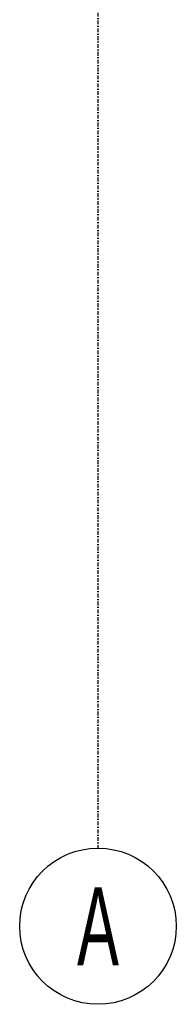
# Model space of a CAD drawing. Header units: centimetres. Extents: x 0 to 55409, y -2708 to 14680.
# Tile 92 of 215: x 49547 to 49599, y 4067 to 4398. Entities that reach past the tile are written whole.
import ezdxf
from ezdxf.enums import TextEntityAlignment as Align

# ---------------------------------------------------------------- set-up
doc = ezdxf.new("R2010")
doc.units = ezdxf.units.CM
doc.header["$LTSCALE"] = 0.01
doc.linetypes.add('DASHDOT2', pattern=[12.7, 6.35, -3.175, 0, -3.175])
doc.layers.add('A-Grid', color=191, linetype='DASHDOT2')
doc.styles.add('BA_ARIAL_0.5', font='IC-Romans.shx', dxfattribs={"width": 0.5})

# ---------------------------------------------------------------- blocks, each defined once
blk = doc.blocks.new('BA_Axis_Mark')
at = {"linetype": 'Continuous'}
blk.add_circle((0, 0), 37.5, dxfattribs=at)
at = {"linetype": 'Continuous', "style": 'BA_ARIAL_0.5', "width": 0.6}
blk.add_attdef('AXIS_NUMBER', text='', height=37.5, dxfattribs=at).set_placement((0, 0), align=Align.MIDDLE_CENTER)
blk = doc.blocks.new('A$7E8814A102C37C')
at = {"layer": 'A-Grid', "ltscale": 20}
blk.add_lwpolyline([(0, -50), (0, -2068)], dxfattribs=at)
at = {"layer": 'A-Grid', "xscale": 0.7000000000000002, "yscale": 0.7000000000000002, "zscale": 0.7000000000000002, "rotation": 360}
blk.add_blockref('BA_Axis_Mark', (0, -2094.25), dxfattribs=at).add_auto_attribs({'AXIS_NUMBER': 'A'})

msp = doc.modelspace()

# ---------------------------------------------------------------- block references
at = {"layer": 'A-Grid', "lineweight": -3}
msp.add_blockref('A$7E8814A102C37C', (49572.82, 6187.604), dxfattribs=at)

doc.saveas('drawing.dxf')
